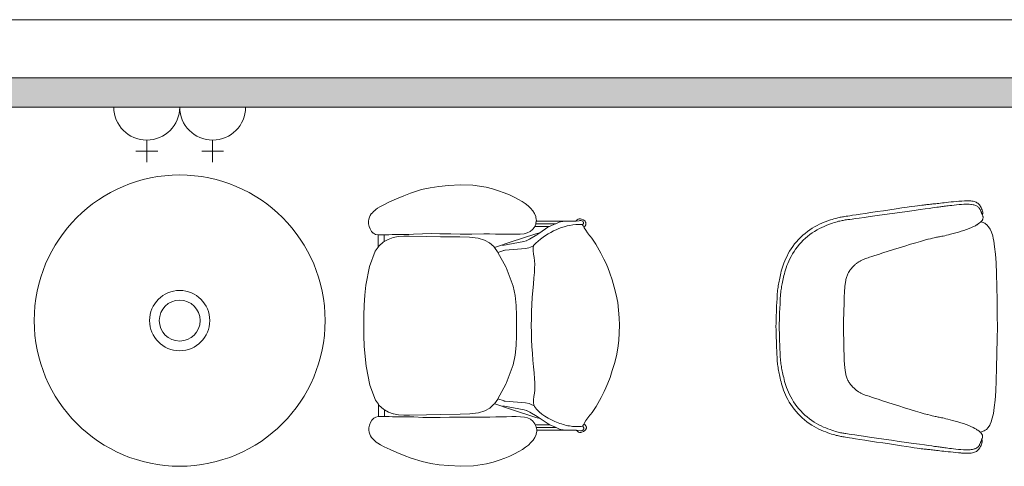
# Model space of a CAD drawing. Header units: millimetres. Extents: x -1131 to 37929, y -9154 to 9180.
# Tile 26 of 85: x 7875 to 10454, y 7979 to 9148. Entities that reach past the tile are written whole.
import ezdxf

# ---------------------------------------------------------------- set-up
doc = ezdxf.new("R2010")
doc.units = ezdxf.units.MM
doc.layers.add('GREYSCALE', color=9, linetype='Continuous', lineweight=0, true_color=0x808080)

# ---------------------------------------------------------------- blocks, each defined once
blk = doc.blocks.new('FLOOR PLAN')
at = {"layer": 'GREYSCALE', "ltscale": 0.25}
h = blk.add_hatch(color=256, dxfattribs=at)
h.dxf.hatch_style = 1
h.paths.add_polyline_path([(6935.6, 18149.4), (21163.6, 18149.4), (21163.6, 18073.2), (6935.6, 18073.2)])
at = {"layer": 'GREYSCALE', "ltscale": 0.2}
blk.add_line((21163.6, 18301.8), (1808.8, 18301.8), dxfattribs=at)
at = {"layer": 'GREYSCALE', "ltscale": 0.25}
for p, q in [((21163.6, 18149.4), (1806, 18149.4)), ((6935.6, 18149.4), (21163.6, 18149.4)), ((8543.7, 18149.4), (21163.6, 18149.4)), ((21163.6, 18073.2), (6935.6, 18073.2))]:
    blk.add_line(p, q, dxfattribs=at)
at = {"layer": 'GREYSCALE'}
for p, q in [((8502.3, 18073.2), (8675.1, 18073.2)), ((8675.1, 18073.2), (8847.9, 18073.2)), ((8588.7, 17986.8), (8588.7, 17929.2)), ((8761.5, 17986.8), (8761.5, 17929.2)), ((8559.9, 17958), (8617.5, 17958)), ((8732.7, 17958), (8790.3, 17958)), ((9308.7, 17857.1), (9280.1, 17847.9)), ((9331.6, 17862.1), (9308.7, 17857.1)), ((9354, 17865.4), (9331.6, 17862.1)), ((9379.2, 17867.9), (9354, 17865.4)), ((9409.6, 17869.6), (9379.2, 17867.9)), ((9443.4, 17868.7), (9409.6, 17869.6)), ((9477.9, 17863.2), (9443.4, 17868.7)), ((9494.7, 17859.1), (9477.9, 17863.2)), ((9510.6, 17854.3), (9494.7, 17859.1)), ((9525.4, 17848.9), (9510.6, 17854.3)), ((9225, 17824.7), (9210, 17817.6)), ((9243, 17832.7), (9225, 17824.7)), ((9262, 17840.7), (9243, 17832.7)), ((9280.1, 17847.9), (9262, 17840.7)), ((9539, 17843.2), (9525.4, 17848.9)), ((9551.3, 17837.3), (9539, 17843.2)), ((9562.3, 17831.5), (9551.3, 17837.3)), ((9571.9, 17826), (9562.3, 17831.5)), ((9580.3, 17820.4), (9571.9, 17826)), ((9183.1, 17799.9), (9179.9, 17796.7)), ((9186.1, 17802.7), (9183.1, 17799.9)), ((9189.1, 17805.4), (9186.1, 17802.7)), ((9193.3, 17808.5), (9189.1, 17805.4)), ((9199.8, 17812.4), (9193.3, 17808.5)), ((9210, 17817.6), (9199.8, 17812.4)), ((9587.6, 17814.5), (9580.3, 17820.4)), ((9594.2, 17808.2), (9587.6, 17814.5)), ((9594.2, 17808.2), (9600, 17801.8)), ((9604.8, 17794.7), (9600, 17801.8)), ((9170.3, 17779.9), (9169.4, 17774.2)), ((9169.4, 17774.2), (9169.6, 17767.9)), ((9172.1, 17785), (9170.3, 17779.9)), ((9174.4, 17789.5), (9172.1, 17785)), ((9174.4, 17789.5), (9177, 17793.3)), ((9177, 17793.3), (9179.9, 17796.7)), ((9604.8, 17794.7), (9608.1, 17787)), ((9608.1, 17787), (9608.4, 17785.2)), ((9609.4, 17779.1), (9608.4, 17785.2)), ((9608.5, 17768.4), (9609.3, 17774.2)), ((9609.3, 17774.2), (9609.7, 17776.8)), ((9685.3, 17774.4), (9609.3, 17774.2)), ((9609.4, 17778.9), (9609.4, 17779.1)), ((9609.4, 17778.9), (9609.7, 17776.8)), ((9672.5, 17772.7), (9669.4, 17771.8)), ((9685.3, 17774.4), (9672.5, 17772.7)), ((9687.3, 17774.6), (9685.3, 17774.4)), ((9690.3, 17774.6), (9687.3, 17774.6)), ((9690.3, 17774.6), (9701.9, 17774.6)), ((9704.8, 17774.6), (9701.9, 17774.6)), ((9712.6, 17774.4), (9704.8, 17774.6)), ((9712.6, 17774.4), (9713, 17774.5)), ((9721.3, 17775.6), (9713, 17774.5)), ((9713, 17774.5), (9713.7, 17775.4)), ((9716.3, 17777.6), (9713.7, 17775.4)), ((9718.7, 17779.6), (9716.3, 17777.6)), ((9721.7, 17780.7), (9718.7, 17779.6)), ((9721.3, 17775.6), (9723.7, 17776.4)), ((9724.8, 17780.7), (9721.7, 17780.7)), ((9723.7, 17776.4), (9726.4, 17776.4)), ((9727.7, 17779.6), (9724.8, 17780.7)), ((9726.4, 17776.4), (9728.9, 17775.6)), ((9727.7, 17779.6), (9732.5, 17778)), ((9728.9, 17775.6), (9730.9, 17774.2)), ((9730.9, 17774.2), (9732.2, 17772.3)), ((9732.5, 17778), (9736.4, 17775.4)), ((9169.6, 17767.9), (9171.1, 17760.9)), ((9171.1, 17760.9), (9173.9, 17754.1)), ((9173.9, 17754.1), (9177.7, 17747.9)), ((9177.7, 17747.9), (9182.4, 17743.1)), ((9585.8, 17743.7), (9593.2, 17747.1)), ((9593.2, 17747.1), (9599.6, 17752.4)), ((9599.6, 17752.4), (9604.6, 17759.1)), ((9604.6, 17759.1), (9605.2, 17760.5)), ((9605.2, 17760.5), (9607.9, 17766.8)), ((9644.2, 17760.5), (9605.2, 17760.5)), ((9607.9, 17766.8), (9608, 17767.1)), ((9608, 17767.1), (9608.2, 17767.6)), ((9608, 17767.1), (9659, 17767.2)), ((9608.2, 17767.6), (9608.5, 17768.4)), ((9660.2, 17767.7), (9608.2, 17767.6)), ((9639.4, 17758.4), (9618.9, 17744.3)), ((9644.2, 17760.5), (9639.4, 17758.4)), ((9659, 17767.2), (9644.2, 17760.5)), ((9660.2, 17767.7), (9659, 17767.2)), ((9669.4, 17771.8), (9660.2, 17767.7)), ((9730.3, 17765.2), (9730.2, 17765.5)), ((9730.3, 17765.2), (9730.9, 17765.6)), ((9731.9, 17762.4), (9730.3, 17765.2)), ((9731.1, 17765.9), (9730.9, 17765.6)), ((9732.2, 17767.6), (9731.1, 17765.9)), ((9733.7, 17759.1), (9731.9, 17762.4)), ((9736.5, 17760.9), (9733.7, 17759.1)), ((9734.9, 17757), (9733.7, 17759.1)), ((9738.7, 17750.9), (9734.9, 17757)), ((9743.5, 17744.3), (9738.7, 17750.9)), ((9182.4, 17743.1), (9182.7, 17742.8)), ((9182.7, 17742.8), (9188.4, 17740)), ((9188.4, 17740), (9194.6, 17738.7)), ((9194.6, 17738.7), (9195, 17738.7)), ((9195, 17738.7), (9195, 17739)), ((9195, 17738.7), (9201.4, 17738.4)), ((9195, 17738.7), (9195.1, 17706.5)), ((9201.4, 17738.4), (9210.5, 17738.7)), ((9210.5, 17720.9), (9208.6, 17719.8)), ((9210.5, 17738.7), (9210.5, 17739)), ((9215.6, 17738.8), (9210.5, 17738.7)), ((9210.5, 17720.9), (9210.5, 17738.7)), ((9221, 17726.9), (9210.5, 17720.9)), ((9223.3, 17739.1), (9215.6, 17738.8)), ((9221, 17726.9), (9234, 17731.5)), ((9231.6, 17739.2), (9223.3, 17739)), ((9223.3, 17739), (9223.3, 17739.1)), ((9241, 17739.3), (9231.6, 17739.2)), ((9234, 17731.5), (9234.2, 17731.5)), ((9234.2, 17731.5), (9247.8, 17734.2)), ((9251.7, 17739.5), (9241, 17739.3)), ((9247.8, 17734.2), (9261.9, 17735.3)), ((9263.3, 17739.6), (9251.7, 17739.5)), ((9261.9, 17735.3), (9262, 17735.3)), ((9262, 17735.3), (9276.3, 17735.5)), ((9275.4, 17739.9), (9263.3, 17739.6)), ((9287.6, 17740.2), (9275.4, 17739.9)), ((9320.7, 17734.5), (9276.3, 17735.5)), ((9310.8, 17741.3), (9287.6, 17740.2)), ((9310.8, 17741.3), (9333.5, 17742)), ((9358.6, 17733.9), (9320.7, 17734.5)), ((9333.5, 17742), (9356.5, 17741.8)), ((9356.5, 17741.8), (9381.5, 17741.2)), ((9409.1, 17733.5), (9358.6, 17733.9)), ((9381.5, 17741.3), (9385.4, 17741.2)), ((9381.5, 17741.2), (9385.4, 17741.2)), ((9385.4, 17741.2), (9409.9, 17740.9)), ((9409.1, 17733.5), (9434.6, 17732.3)), ((9409.9, 17740.9), (9440.4, 17740.9)), ((9434.6, 17732.3), (9457, 17729.7)), ((9440.4, 17740.9), (9471.6, 17741)), ((9457, 17729.7), (9474, 17725.1)), ((9471.6, 17741), (9487, 17741)), ((9474, 17725.1), (9487.1, 17717.9)), ((9487, 17741), (9502.1, 17740.8)), ((9502.1, 17740.8), (9516.8, 17740.6)), ((9516.8, 17740.6), (9530.8, 17740.3)), ((9521.2, 17710.7), (9576.9, 17721.1)), ((9530.8, 17740.3), (9544, 17740.2)), ((9540.7, 17719.3), (9607.7, 17741.1)), ((9544, 17740.2), (9556.2, 17740.2)), ((9556.2, 17740.2), (9567.1, 17740.6)), ((9567.1, 17740.6), (9577.2, 17741.7)), ((9576.9, 17721.1), (9582.8, 17722.8)), ((9577.2, 17741.7), (9585.8, 17743.7)), ((9582.4, 17722.6), (9582.8, 17722.8)), ((9582.8, 17722.8), (9591.4, 17727.1)), ((9610.9, 17738.8), (9591.4, 17727.1)), ((9607.7, 17741.1), (9618.9, 17744.3)), ((9618.9, 17744.3), (9610.9, 17738.8)), ((9748.9, 17737.3), (9743.5, 17744.3)), ((9750.5, 17735.2), (9748.8, 17737.4)), ((9750.5, 17735.2), (9748.9, 17737.3)), ((9754.6, 17729.7), (9750.5, 17735.2)), ((9760.3, 17721.9), (9754.6, 17729.7)), ((9765.3, 17714.1), (9760.3, 17721.9)), ((9187.4, 17695.8), (9172.4, 17656.2)), ((9195.1, 17706.5), (9187.4, 17695.8)), ((9197.3, 17709.6), (9195.1, 17706.5)), ((9208.6, 17719.8), (9197.3, 17709.6)), ((9487.1, 17717.9), (9497.8, 17707.8)), ((9497.8, 17707.8), (9499.6, 17705.4)), ((9499.6, 17705.4), (9502.3, 17706.4)), ((9499.6, 17705.4), (9507.8, 17694)), ((9540.7, 17719.3), (9502.3, 17706.4)), ((9508.9, 17692.1), (9524.5, 17697.4)), ((9523.6, 17698), (9523.8, 17698)), ((9523.8, 17698), (9527.3, 17698.4)), ((9527.4, 17698.4), (9524.5, 17697.4)), ((9524.5, 17697.4), (9527.3, 17698.4)), ((9527.3, 17698.4), (9527.4, 17698.4)), ((9527.4, 17698.4), (9580.7, 17703)), ((9580.7, 17703), (9590.1, 17705)), ((9593.8, 17706.2), (9590.1, 17705)), ((9593.8, 17706.2), (9602.4, 17710.2)), ((9601, 17696.6), (9601.1, 17705.5)), ((9602.3, 17687.8), (9601, 17696.6)), ((9601.1, 17705.5), (9602.4, 17710.2)), ((9602.4, 17710.2), (9602.8, 17711.5)), ((9769.9, 17706.4), (9765.3, 17714.1)), ((9774.1, 17698.8), (9769.9, 17706.4)), ((9778.2, 17691.2), (9774.1, 17698.8)), ((9507.8, 17694), (9508.9, 17692.1)), ((9508.9, 17692.1), (9529.4, 17655.2)), ((9603.9, 17679.1), (9602.3, 17687.8)), ((9604.9, 17670.7), (9603.9, 17679.1)), ((9605.2, 17661.8), (9604.9, 17670.7)), ((9782.3, 17683.7), (9778.2, 17691.2)), ((9786.6, 17675.5), (9782.3, 17683.7)), ((9791.2, 17665.7), (9786.6, 17675.5)), ((9172.4, 17656.2), (9163.1, 17607)), ((9529.4, 17655.2), (9530, 17653.6)), ((9530, 17653.6), (9548.7, 17604.6)), ((9604.2, 17640.4), (9605, 17651.9)), ((9605, 17651.9), (9605.2, 17661.8)), ((9796.3, 17653.6), (9791.2, 17665.7)), ((9802, 17638.3), (9796.3, 17653.6)), ((9601.7, 17610), (9603.1, 17626)), ((9603.1, 17626.3), (9604.2, 17640.4)), ((9603.1, 17626), (9603.1, 17626.3)), ((9808, 17620.7), (9802, 17638.3)), ((9813.7, 17601.6), (9808, 17620.7)), ((9163.1, 17607), (9160.3, 17581)), ((9553.6, 17579.7), (9548.7, 17604.6)), ((9598.8, 17574.7), (9600.2, 17592.7)), ((9600.2, 17592.7), (9601.7, 17610)), ((9818.7, 17581.7), (9813.7, 17601.6)), ((9160.3, 17581), (9158.5, 17554.6)), ((9556.2, 17554), (9553.6, 17579.7)), ((9597.8, 17556.5), (9598.8, 17574.7)), ((9822.5, 17561.8), (9818.7, 17581.7)), ((9158.5, 17554.6), (9157.5, 17527.8)), ((9557.1, 17527.9), (9556.2, 17554)), ((9597, 17538.3), (9597.8, 17556.5)), ((9825.1, 17541.8), (9822.5, 17561.8)), ((9826.7, 17521.9), (9825.1, 17541.8)), ((9157.5, 17527.8), (9157.3, 17500.9)), ((9557.2, 17501.6), (9557.1, 17527.9)), ((9596.2, 17501.6), (9596.4, 17519.7)), ((9596.4, 17519.7), (9597, 17538.3)), ((9827.2, 17502), (9826.7, 17521.9)), ((9157.3, 17500.9), (9157.6, 17474)), ((9557.2, 17475.2), (9557.2, 17501.6)), ((9596.4, 17483.5), (9596.2, 17501.6)), ((9826.8, 17482.1), (9827.2, 17502)), ((9157.6, 17474), (9158.7, 17447.2)), ((9556.4, 17449.1), (9557.2, 17475.2)), ((9596.4, 17483.5), (9597.1, 17465)), ((9598, 17446.7), (9597.1, 17465)), ((9825.3, 17462.2), (9826.8, 17482.1)), ((9158.7, 17447.2), (9160.6, 17420.7)), ((9553.9, 17423.4), (9556.4, 17449.1)), ((9599.1, 17428.6), (9598, 17446.7)), ((9819, 17422.4), (9822.7, 17442.3)), ((9822.7, 17442.3), (9825.3, 17462.2)), ((9160.6, 17420.7), (9163.5, 17394.8)), ((9549.1, 17398.5), (9553.9, 17423.4)), ((9600.5, 17410.6), (9599.1, 17428.6)), ((9814, 17402.4), (9819, 17422.4)), ((9163.5, 17394.8), (9173, 17345.6)), ((9530.5, 17349.5), (9549.1, 17398.5)), ((9602.1, 17393.3), (9600.5, 17410.6)), ((9603.5, 17377.3), (9602.1, 17393.3)), ((9808.4, 17383.3), (9814, 17402.4)), ((9603.5, 17376.9), (9603.5, 17377.3)), ((9604.7, 17362.9), (9603.5, 17376.9)), ((9604.7, 17362.9), (9605.5, 17351.4)), ((9796.8, 17350.4), (9802.5, 17365.6)), ((9802.5, 17365.6), (9808.4, 17383.3)), ((9173, 17345.6), (9188.1, 17306.1)), ((9529.9, 17347.8), (9508.9, 17309.8)), ((9530.5, 17349.5), (9529.9, 17347.8)), ((9605.8, 17341.5), (9605.5, 17351.4)), ((9605.5, 17332.6), (9605.8, 17341.5)), ((9787.2, 17328.5), (9791.7, 17338.3)), ((9791.7, 17338.3), (9796.8, 17350.4)), ((9508.5, 17308.9), (9499.5, 17296.5)), ((9508.9, 17309.8), (9508.5, 17308.9)), ((9525.1, 17304.3), (9508.9, 17309.8)), ((9601.7, 17306.6), (9602.9, 17315.5)), ((9602.9, 17315.5), (9604.6, 17324.2)), ((9604.6, 17324.2), (9605.5, 17332.6)), ((9774.8, 17305.1), (9778.9, 17312.7)), ((9778.9, 17312.7), (9782.9, 17320.2)), ((9782.9, 17320.2), (9787.2, 17328.5)), ((9188.1, 17306.1), (9195.8, 17295.4)), ((9195.8, 17295.4), (9198, 17292.3)), ((9195.9, 17263.2), (9195.8, 17295.4)), ((9198, 17292.3), (9209.4, 17282.1)), ((9209.4, 17282.1), (9211.3, 17281)), ((9487.8, 17285), (9474.8, 17277.8)), ((9498.5, 17295.2), (9487.8, 17285)), ((9499.5, 17296.5), (9498.5, 17295.2)), ((9499.5, 17296.5), (9503, 17295.2)), ((9541.4, 17282.5), (9503, 17295.2)), ((9577.6, 17280.7), (9521.9, 17290.9)), ((9524.3, 17303.6), (9524.5, 17303.6)), ((9527.9, 17303.3), (9524.5, 17303.6)), ((9525.1, 17304.3), (9528.1, 17303.3)), ((9527.9, 17303.3), (9525.1, 17304.3)), ((9528.1, 17303.3), (9527.9, 17303.3)), ((9581.4, 17298.8), (9528.1, 17303.3)), ((9608.5, 17260.9), (9541.4, 17282.5)), ((9590.8, 17296.9), (9581.4, 17298.8)), ((9590.8, 17296.9), (9594.5, 17295.8)), ((9603.6, 17291.5), (9594.5, 17295.8)), ((9601.8, 17297.8), (9601.7, 17306.6)), ((9603.6, 17291.5), (9601.8, 17297.8)), ((9603.6, 17291.5), (9603.6, 17291.5)), ((9604.2, 17289.5), (9603.6, 17291.5)), ((9755.4, 17274.1), (9761, 17282)), ((9761, 17282), (9766, 17289.7)), ((9766, 17289.7), (9770.6, 17297.5)), ((9770.6, 17297.5), (9774.8, 17305.1)), ((9183.3, 17258.8), (9178.5, 17253.9)), ((9183.6, 17259), (9183.3, 17258.8)), ((9189.2, 17261.9), (9183.6, 17259)), ((9195.4, 17263.2), (9189.2, 17261.9)), ((9195.9, 17263.2), (9195.4, 17263.2)), ((9202.2, 17263.5), (9195.9, 17263.2)), ((9202.2, 17263.5), (9211.3, 17263.3)), ((9211.3, 17263.3), (9211.3, 17281)), ((9211.3, 17281), (9221.8, 17275)), ((9211.3, 17263.3), (9216.4, 17263.1)), ((9216.4, 17263.1), (9224.1, 17262.9)), ((9221.8, 17275), (9234.8, 17270.5)), ((9224.1, 17263), (9232.5, 17262.8)), ((9224.1, 17262.9), (9224.1, 17263)), ((9232.5, 17262.8), (9241.8, 17262.7)), ((9235, 17270.5), (9234.8, 17270.5)), ((9235, 17270.5), (9248.6, 17267.9)), ((9241.8, 17262.7), (9252.5, 17262.6)), ((9262.7, 17266.8), (9248.6, 17267.9)), ((9252.5, 17262.6), (9264.2, 17262.5)), ((9262.8, 17266.8), (9262.7, 17266.8)), ((9277.1, 17266.7), (9262.8, 17266.8)), ((9264.2, 17262.5), (9276.2, 17262.3)), ((9276.2, 17262.3), (9288.4, 17262)), ((9277.1, 17266.7), (9321.5, 17267.8)), ((9288.4, 17262), (9311.7, 17260.9)), ((9311.7, 17260.9), (9334.3, 17260.3)), ((9321.5, 17267.8), (9359.4, 17268.6)), ((9357.3, 17260.7), (9334.3, 17260.3)), ((9382.3, 17261.3), (9357.3, 17260.7)), ((9409.9, 17269.2), (9359.4, 17268.6)), ((9386.3, 17261.3), (9382.3, 17261.3)), ((9386.3, 17261.3), (9382.3, 17261.2)), ((9410.7, 17261.7), (9386.3, 17261.3)), ((9435.4, 17270.4), (9409.9, 17269.2)), ((9441.3, 17261.8), (9410.7, 17261.7)), ((9457.8, 17273.1), (9435.4, 17270.4)), ((9472.4, 17261.9), (9441.3, 17261.8)), ((9474.8, 17277.8), (9457.8, 17273.1)), ((9487.8, 17261.9), (9472.4, 17261.9)), ((9502.9, 17262.1), (9487.8, 17261.9)), ((9517.6, 17262.4), (9502.9, 17262.1)), ((9531.6, 17262.7), (9517.6, 17262.4)), ((9544.8, 17262.9), (9531.6, 17262.7)), ((9557, 17262.9), (9544.8, 17262.9)), ((9568, 17262.6), (9557, 17262.9)), ((9568, 17262.6), (9578, 17261.5)), ((9583.5, 17279.1), (9577.6, 17280.7)), ((9586.6, 17259.5), (9578, 17261.5)), ((9583.5, 17279.1), (9583.2, 17279.3)), ((9592.1, 17274.8), (9583.5, 17279.1)), ((9594.1, 17256.1), (9586.6, 17259.5)), ((9592.1, 17274.8), (9611.7, 17263.1)), ((9600.5, 17250.9), (9594.1, 17256.1)), ((9619.7, 17257.7), (9608.5, 17260.9)), ((9611.7, 17263.1), (9619.7, 17257.7)), ((9619.7, 17257.7), (9640.3, 17243.7)), ((9739.5, 17252.9), (9744.3, 17259.4)), ((9744.3, 17259.4), (9749.7, 17266.5)), ((9749.6, 17266.4), (9751.3, 17268.6)), ((9749.7, 17266.5), (9751.3, 17268.6)), ((9751.3, 17268.6), (9755.4, 17274.1)), ((9170.6, 17233.9), (9170.4, 17227.6)), ((9172, 17240.9), (9170.6, 17233.9)), ((9174.7, 17247.8), (9172, 17240.9)), ((9178.5, 17253.9), (9174.7, 17247.8)), ((9605.5, 17244.2), (9600.5, 17250.9)), ((9606.7, 17241.5), (9605.5, 17244.2)), ((9608.8, 17236.6), (9606.7, 17241.5)), ((9645.1, 17241.5), (9606.7, 17241.5)), ((9609.4, 17234.9), (9608.8, 17236.6)), ((9659.9, 17235), (9609.4, 17234.9)), ((9609.4, 17234.9), (9609.4, 17234.9)), ((9609.5, 17234.3), (9609.4, 17234.9)), ((9609.5, 17234.3), (9661.2, 17234.4)), ((9610.5, 17227.7), (9609.5, 17234.3)), ((9640.3, 17243.7), (9645.1, 17241.5)), ((9645.1, 17241.5), (9659.9, 17235)), ((9659.9, 17235), (9661.2, 17234.4)), ((9661.2, 17234.4), (9670.4, 17230.3)), ((9670.4, 17230.3), (9673.4, 17229.5)), ((9700.7, 17237.9), (9700.8, 17237.9)), ((9730.7, 17237.6), (9732.8, 17241.3)), ((9731.8, 17236.8), (9730.7, 17237.6)), ((9730.7, 17237.6), (9730.7, 17237.6)), ((9731.8, 17236.8), (9732, 17236.5)), ((9733.4, 17230.5), (9731.9, 17228.2)), ((9732, 17236.5), (9733.8, 17234)), ((9732.8, 17241.3), (9734.1, 17243.6)), ((9733.4, 17230.5), (9733.8, 17231)), ((9734, 17233.5), (9733.8, 17234)), ((9734, 17231.5), (9733.8, 17231)), ((9734.2, 17233), (9734, 17233.5)), ((9734, 17231.5), (9734.2, 17232)), ((9734.1, 17243.6), (9735.8, 17246.7)), ((9734.2, 17232.5), (9734.2, 17233)), ((9734.2, 17232), (9734.2, 17232.5)), ((9735.8, 17246.7), (9739.5, 17252.9)), ((9170.4, 17227.6), (9171.3, 17221.9)), ((9171.3, 17221.9), (9173.1, 17216.8)), ((9175.4, 17212.3), (9173.1, 17216.8)), ((9178, 17208.5), (9175.4, 17212.3)), ((9180.9, 17205.1), (9178, 17208.5)), ((9184.1, 17201.9), (9180.9, 17205.1)), ((9601, 17201.5), (9605.8, 17208.6)), ((9609.1, 17216.3), (9605.8, 17208.6)), ((9609.4, 17218.1), (9609.1, 17216.3)), ((9609.4, 17218.1), (9610.3, 17224.2)), ((9610.7, 17226.5), (9610.3, 17224.5)), ((9610.3, 17224.5), (9610.3, 17224.2)), ((9610.5, 17227.7), (9686.3, 17227.9)), ((9610.7, 17226.5), (9610.5, 17227.7)), ((9673.4, 17229.5), (9686.3, 17227.9)), ((9686.3, 17227.9), (9688.3, 17227.6)), ((9688.3, 17227.6), (9691.3, 17227.6)), ((9691.3, 17227.6), (9702.9, 17227.7)), ((9702.9, 17227.7), (9705.7, 17227.7)), ((9705.7, 17227.7), (9713.5, 17227.9)), ((9713.5, 17227.9), (9714, 17227.8)), ((9714.7, 17226.9), (9714, 17227.8)), ((9724.7, 17225.9), (9714, 17227.8)), ((9714.7, 17226.9), (9717.3, 17224.7)), ((9717.3, 17224.7), (9719.7, 17222.7)), ((9719.7, 17222.7), (9722.6, 17221.7)), ((9722.6, 17221.7), (9725.8, 17221.7)), ((9727.3, 17225.9), (9724.7, 17225.9)), ((9725.8, 17221.7), (9728.7, 17222.7)), ((9729.8, 17226.7), (9727.3, 17225.9)), ((9733.4, 17224.4), (9728.7, 17222.7)), ((9731.9, 17228.2), (9729.8, 17226.7)), ((9184.1, 17201.9), (9187.2, 17199.1)), ((9187.2, 17199.1), (9190.2, 17196.4)), ((9190.2, 17196.4), (9194.3, 17193.4)), ((9194.3, 17193.4), (9200.9, 17189.5)), ((9200.9, 17189.5), (9211.1, 17184.3)), ((9211.1, 17184.3), (9226.1, 17177.3)), ((9573, 17177.2), (9581.4, 17182.8)), ((9581.4, 17182.8), (9588.7, 17188.7)), ((9588.7, 17188.7), (9595.3, 17195.1)), ((9595.3, 17195.1), (9601, 17201.5)), ((9226.1, 17177.3), (9244.1, 17169.3)), ((9244.1, 17169.3), (9263.1, 17161.4)), ((9263.1, 17161.4), (9281.3, 17154.3)), ((9281.3, 17154.3), (9309.9, 17145.2)), ((9511.9, 17148.7), (9526.6, 17154.1)), ((9526.6, 17154.1), (9540.2, 17159.9)), ((9540.2, 17159.9), (9552.5, 17165.8)), ((9552.5, 17165.8), (9563.4, 17171.6)), ((9563.4, 17171.6), (9573, 17177.2)), ((9309.9, 17145.2), (9332.9, 17140.3)), ((9332.9, 17140.3), (9355.3, 17137)), ((9355.3, 17137), (9380.5, 17134.7)), ((9380.5, 17134.7), (9410.9, 17133)), ((9410.9, 17133), (9444.6, 17134.1)), ((9444.6, 17134.1), (9479.2, 17139.6)), ((9479.2, 17139.6), (9495.9, 17143.8)), ((9495.9, 17143.8), (9511.9, 17148.7))]:
    blk.add_line(p, q, dxfattribs=at)
for points in [[(10776.5, 17203.6), (10776.9, 17202.6), (10777.3, 17201), (10777.5, 17198.9), (10777.3, 17196.4), (10776.7, 17193.6), (10775.7, 17190.5), (10774.5, 17187.4), (10772.9, 17184.4), (10771.2, 17181.5), (10770.4, 17180.1), (10768.4, 17177.4), (10766.4, 17175.1), (10764.3, 17173.3), (10762.3, 17172.1), (10760, 17170.7), (10757.6, 17169.8), (10754.6, 17168.8), (10752.2, 17168.3), (10748.3, 17167.6), (10745.9, 17167.4), (10741.3, 17167.1), (10735.8, 17167.1), (10729.6, 17167.3), (10723, 17167.7), (10721.8, 17167.8), (10715, 17168.3), (10708, 17169), (10701, 17169.7), (10694.3, 17170.4), (10688, 17171.1), (10682.1, 17171.7), (10676.6, 17172.4), (10671.4, 17172.9), (10666.7, 17173.5), (10662.2, 17174), (10658, 17174.5), (10654.1, 17174.9), (10650.4, 17175.3), (10646.9, 17175.7), (10643.6, 17176.1), (10640.4, 17176.5), (10637.3, 17176.8), (10634.3, 17177.1), (10631.3, 17177.5), (10628.2, 17177.8), (10625.2, 17178.2), (10621.7, 17178.6), (10617.7, 17179.1), (10612.8, 17179.8), (10606.8, 17180.7), (10599.3, 17181.7), (10590.1, 17183.1), (10579, 17184.7), (10565.6, 17186.7), (10550.5, 17189), (10534.2, 17191.4), (10517.5, 17194), (10500.8, 17196.5), (10484.6, 17199), (10469.7, 17201.3), (10456.5, 17203.3), (10445.6, 17205), (10436.7, 17206.3), (10429.6, 17207.4), (10423.9, 17208.3), (10419.4, 17209.1), (10415.7, 17209.7), (10412.7, 17210.2), (10409.9, 17210.7), (10407.1, 17211.3), (10404.2, 17211.8), (10401.3, 17212.4), (10398.2, 17213.2), (10394.8, 17214), (10391.2, 17215), (10387.3, 17216.1), (10383, 17217.4), (10378.2, 17219), (10373.1, 17220.7), (10367.7, 17222.8), (10361.9, 17225), (10355.9, 17227.6), (10349.8, 17230.4), (10343.5, 17233.6), (10337.2, 17237.1), (10330.9, 17240.9), (10324.5, 17245.1), (10318.3, 17249.6), (10312.2, 17254.4), (10306.2, 17259.4), (10300.4, 17264.8), (10294.9, 17270.4), (10289.7, 17276.2), (10284.8, 17282.2), (10280.2, 17288.4), (10276, 17294.8), (10272.1, 17301.2), (10268.5, 17307.6), (10265.2, 17313.9), (10262.3, 17320.2), (10259.6, 17326.3), (10257.3, 17332.2), (10255.3, 17337.9), (10253.5, 17343.4), (10251.9, 17348.6), (10250.5, 17353.7), (10249.3, 17358.6), (10248.2, 17363.2), (10247.2, 17367.7), (10246.3, 17372), (10245.4, 17376.1), (10244.6, 17380.1), (10243.9, 17384.1), (10243.2, 17387.9), (10242.6, 17391.7), (10242.1, 17395.5), (10241.6, 17399.4), (10241.1, 17403.3), (10240.7, 17407.6), (10240.3, 17412.6), (10240, 17418.5), (10239.6, 17425.7), (10239.2, 17434.4), (10238.8, 17444.9), (10238.3, 17457.6), (10237.8, 17472.7), (10237.3, 17489.9), (10237, 17498.6), (10237.3, 17507.3), (10237.9, 17524.5), (10238.5, 17539.6), (10239, 17552.3), (10239.5, 17562.9), (10239.9, 17571.6), (10240.3, 17578.7), (10240.7, 17584.6), (10241.2, 17589.6), (10241.6, 17593.9), (10242.1, 17597.8), (10242.6, 17601.7), (10243.1, 17605.5), (10243.8, 17609.3), (10244.5, 17613.2), (10245.2, 17617.1), (10246, 17621.1), (10246.9, 17625.2), (10247.8, 17629.5), (10248.8, 17633.9), (10250, 17638.6), (10251.2, 17643.5), (10252.6, 17648.5), (10254.2, 17653.8), (10256, 17659.3), (10258.1, 17665), (10260.5, 17670.8), (10263.1, 17676.9), (10266.1, 17683.2), (10269.4, 17689.5), (10273, 17695.9), (10277, 17702.3), (10281.2, 17708.6), (10285.8, 17714.8), (10290.7, 17720.8), (10296, 17726.6), (10301.5, 17732.2), (10307.3, 17737.5), (10313.3, 17742.5), (10319.5, 17747.3), (10325.7, 17751.7), (10332.1, 17755.9), (10338.4, 17759.7), (10344.8, 17763.1), (10351.1, 17766.3), (10357.2, 17769.1), (10363.2, 17771.6), (10369, 17773.9), (10374.4, 17775.9), (10379.6, 17777.6), (10384.3, 17779.1), (10388.7, 17780.4), (10392.6, 17781.5), (10396.2, 17782.5), (10399.5, 17783.3), (10402.6, 17784), (10405.6, 17784.6), (10408.4, 17785.2), (10411.2, 17785.7), (10414, 17786.2), (10417.1, 17786.7), (10420.8, 17787.3), (10425.3, 17788), (10431, 17788.9), (10438.1, 17790), (10447, 17791.3), (10457.9, 17792.9), (10471.1, 17794.9), (10486.1, 17797.1), (10502.2, 17799.5), (10518.9, 17801.9), (10535.7, 17804.4), (10551.9, 17806.8), (10567, 17809), (10580.5, 17810.9), (10591.6, 17812.5), (10600.8, 17813.8), (10608.3, 17814.8), (10614.3, 17815.6), (10619.2, 17816.3), (10623.3, 17816.8), (10626.7, 17817.2), (10629.8, 17817.5), (10632.8, 17817.9), (10635.8, 17818.2), (10638.8, 17818.5), (10641.9, 17818.9), (10645.1, 17819.2), (10648.4, 17819.6), (10651.9, 17819.9), (10655.6, 17820.3), (10659.5, 17820.8), (10663.7, 17821.2), (10668.2, 17821.7), (10673, 17822.2), (10678.1, 17822.8), (10683.6, 17823.4), (10689.5, 17824), (10695.8, 17824.7), (10702.6, 17825.4), (10709.6, 17826.1), (10716.6, 17826.7), (10723.4, 17827.2), (10724.5, 17827.3), (10731.2, 17827.6), (10737.4, 17827.8), (10742.8, 17827.7), (10747.5, 17827.4), (10749.9, 17827.2), (10753.7, 17826.5), (10756.2, 17826), (10759.2, 17825), (10761.6, 17824), (10763.8, 17822.6), (10765.8, 17821.4), (10767.9, 17819.6), (10770, 17817.3), (10771.9, 17814.6), (10772.7, 17813.2), (10774.4, 17810.3), (10775.9, 17807.2), (10777.2, 17804.1), (10778.1, 17801.1), (10778.7, 17798.3), (10778.9, 17795.8), (10778.7, 17793.6), (10778.3, 17792.1), (10777.9, 17791)], [(9732.2, 17767.6), (9732.5, 17767.9), (9732.6, 17768.1), (9732.7, 17768.3), (9732.8, 17768.5), (9732.9, 17768.6), (9733, 17768.7), (9733, 17768.8), (9733.1, 17768.9), (9733.1, 17768.9), (9733.1, 17769), (9733.1, 17769.1), (9733.2, 17769.1), (9733.2, 17769.2), (9733.2, 17769.2), (9733.2, 17769.3), (9733.2, 17769.4), (9733.2, 17769.4), (9733.3, 17769.5), (9733.3, 17769.6), (9733.3, 17769.6), (9733.3, 17769.7), (9733.3, 17769.8), (9733.3, 17769.8), (9733.3, 17769.9), (9733.3, 17770), (9733.3, 17770), (9733.3, 17770.1), (9733.3, 17770.2), (9733.3, 17770.2), (9733.3, 17770.3), (9733.2, 17770.3), (9733.2, 17770.4), (9733.2, 17770.5), (9733.2, 17770.5), (9733.2, 17770.6), (9733.2, 17770.7), (9733.1, 17770.7), (9733.1, 17770.8), (9733.1, 17770.9), (9733.1, 17770.9), (9733, 17771), (9733, 17771.1), (9732.9, 17771.2), (9732.8, 17771.3), (9732.7, 17771.5), (9732.6, 17771.7), (9732.4, 17772), (9732.2, 17772.3)], [(9736.4, 17775.4), (9737.3, 17774.2), (9738, 17773.1), (9738.5, 17772.1), (9738.9, 17771.2), (9739.2, 17770.4), (9739.4, 17769.6), (9739.4, 17768.9), (9739.5, 17768.2), (9739.4, 17767.4), (9739.4, 17766.7), (9739.2, 17765.9), (9738.9, 17765.1), (9738.5, 17764.2), (9738, 17763.2), (9737.3, 17762.1), (9736.5, 17760.9)], [(10773.7, 17772.4), (10776.6, 17771.9), (10777, 17771.7), (10783.9, 17769), (10786.1, 17767.4), (10789.7, 17764.9), (10794, 17760), (10794.3, 17759.7), (10798.2, 17753.6), (10799.2, 17751.5), (10801.9, 17745.6), (10805, 17735.8), (10806.3, 17729.6), (10807.7, 17723), (10810, 17707.6), (10812, 17688.4), (10813.6, 17665.1), (10814.8, 17637.1), (10815.8, 17603.9), (10816.5, 17566.7), (10816.9, 17526.9), (10817.1, 17497.2), (10816.8, 17467.6), (10816.2, 17427.8), (10815.3, 17390.6), (10814.2, 17357.4), (10812.8, 17329.4), (10811.1, 17306.1), (10809, 17287), (10806.7, 17271.5), (10805.2, 17264.9), (10803.8, 17258.7), (10800.7, 17249), (10798, 17243.1), (10797, 17240.9), (10793, 17234.9), (10792.7, 17234.6), (10788.4, 17229.7), (10784.9, 17227.2), (10782.6, 17225.7), (10775.7, 17223), (10775.3, 17222.8), (10772.4, 17222.3)], [(9734.1, 17243.6), (9735.2, 17242.9), (9736.2, 17242.1), (9737, 17241.4), (9737.7, 17240.7), (9738.3, 17240.1), (9738.7, 17239.5), (9739.1, 17238.9), (9739.4, 17238.3), (9739.7, 17237.8), (9739.9, 17237.2), (9740.1, 17236.7), (9740.3, 17236.2), (9740.4, 17235.7), (9740.5, 17235.2), (9740.5, 17234.7), (9740.5, 17234.3), (9740.5, 17233.8), (9740.5, 17233.3), (9740.4, 17232.8), (9740.3, 17232.3), (9740.1, 17231.8), (9740, 17231.3), (9739.7, 17230.7), (9739.5, 17230.2), (9739.1, 17229.6), (9738.7, 17229), (9738.2, 17228.4), (9737.6, 17227.7), (9736.9, 17227), (9735.9, 17226.2), (9734.8, 17225.4), (9733.4, 17224.4)]]:
    blk.add_lwpolyline(points, dxfattribs=at)
blk.add_lwpolyline([(10737.3, 17818.8), (10735.6, 17818.8), (10729.7, 17818.6), (10723.3, 17818.3), (10716.8, 17817.8), (10710.2, 17817.2), (10703.9, 17816.5), (10698.1, 17815.9), (10693, 17815.3), (10688.6, 17814.8), (10684.6, 17814.3), (10681.1, 17813.8), (10677.9, 17813.4), (10674.9, 17812.9), (10672.1, 17812.5), (10669.2, 17812.1), (10666.3, 17811.7), (10663, 17811.3), (10658.8, 17810.8), (10653.6, 17810.1), (10646.9, 17809.2), (10638.5, 17808), (10627.9, 17806.6), (10614.8, 17804.8), (10598.9, 17802.6), (10580.8, 17800.1), (10561.4, 17797.4), (10541.3, 17794.6), (10521.2, 17791.8), (10501.9, 17789.1), (10484, 17786.6), (10468.3, 17784.4), (10455.4, 17782.6), (10445.1, 17781.2), (10437, 17780.1), (10430.7, 17779.2), (10425.8, 17778.6), (10421.9, 17778), (10418.8, 17777.6), (10416.1, 17777.1), (10413.4, 17776.7), (10410.6, 17776.2), (10407.7, 17775.6), (10404.6, 17774.9), (10401.4, 17774.1), (10397.8, 17773.2), (10394, 17772.1), (10389.7, 17770.8), (10385.1, 17769.3), (10380, 17767.6), (10374.7, 17765.6), (10369, 17763.4), (10363.2, 17760.9), (10357.1, 17758.1), (10351, 17755), (10344.8, 17751.6), (10338.5, 17747.8), (10332.3, 17743.8), (10326.2, 17739.4), (10320.1, 17734.7), (10314.3, 17729.7), (10308.6, 17724.5), (10303.1, 17719), (10298, 17713.3), (10293.2, 17707.3), (10288.7, 17701.2), (10284.5, 17695), (10280.6, 17688.7), (10277.1, 17682.4), (10273.8, 17676.1), (10270.9, 17670), (10268.3, 17663.9), (10266, 17658.2), (10264, 17652.6), (10262.2, 17647.2), (10260.6, 17642), (10259.2, 17637), (10258, 17632.2), (10256.9, 17627.6), (10255.9, 17623.2), (10255, 17618.9), (10254.1, 17614.9), (10253.3, 17610.9), (10252.6, 17607.1), (10251.9, 17603.3), (10251.3, 17599.5), (10250.8, 17595.8), (10250.3, 17592), (10249.8, 17588.1), (10249.4, 17583.8), (10249, 17579), (10248.6, 17573.1), (10248.2, 17566.1), (10247.8, 17557.5), (10247.3, 17547.1), (10246.8, 17534.6), (10246.2, 17519.7), (10245.6, 17502.8), (10245.5, 17498.6), (10245.6, 17494.4), (10246.1, 17477.5), (10246.6, 17462.6), (10247.1, 17450.1), (10247.5, 17439.7), (10247.9, 17431.1), (10248.2, 17424.1), (10248.6, 17418.2), (10249, 17413.3), (10249.4, 17409.1), (10249.8, 17405.2), (10250.3, 17401.4), (10250.8, 17397.7), (10251.4, 17393.9), (10252.1, 17390.1), (10252.8, 17386.2), (10253.6, 17382.3), (10254.4, 17378.2), (10255.3, 17374), (10256.3, 17369.6), (10257.4, 17365), (10258.6, 17360.2), (10259.9, 17355.2), (10261.5, 17350), (10263.2, 17344.6), (10265.2, 17339), (10267.5, 17333.1), (10270.1, 17327.1), (10273, 17321), (10276.2, 17314.7), (10279.7, 17308.4), (10283.5, 17302.1), (10287.7, 17295.8), (10292.2, 17289.7), (10297, 17283.7), (10302.1, 17278), (10307.5, 17272.4), (10313.2, 17267.2), (10319, 17262.2), (10325, 17257.5), (10331.1, 17253), (10337.3, 17248.9), (10343.6, 17245.1), (10349.8, 17241.7), (10355.9, 17238.6), (10361.9, 17235.8), (10367.8, 17233.2), (10373.4, 17231), (10378.8, 17229), (10383.8, 17227.3), (10388.5, 17225.7), (10392.7, 17224.4), (10396.5, 17223.3), (10400.1, 17222.4), (10403.3, 17221.6), (10406.4, 17220.9), (10409.3, 17220.3), (10412.1, 17219.7), (10414.8, 17219.3), (10417.5, 17218.8), (10420.6, 17218.4), (10424.4, 17217.8), (10429.3, 17217.1), (10435.7, 17216.2), (10443.8, 17215), (10454.1, 17213.6), (10466.9, 17211.8), (10482.6, 17209.5), (10500.5, 17206.9), (10519.8, 17204.1), (10539.9, 17201.2), (10560, 17198.3), (10579.4, 17195.6), (10597.4, 17193), (10613.3, 17190.7), (10626.4, 17188.8), (10637, 17187.3), (10645.5, 17186.1), (10652.1, 17185.2), (10657.4, 17184.5), (10661.5, 17183.9), (10664.8, 17183.5), (10667.7, 17183.1), (10670.6, 17182.6), (10673.4, 17182.2), (10676.4, 17181.8), (10679.6, 17181.3), (10683.1, 17180.9), (10687, 17180.3), (10691.5, 17179.8), (10696.6, 17179.2), (10702.4, 17178.5), (10708.7, 17177.8), (10715.3, 17177.2), (10721.8, 17176.7), (10728.2, 17176.3), (10734.1, 17176.1), (10735.8, 17176.1), (10741.4, 17176.1), (10746.2, 17176.4), (10748.3, 17176.6), (10752.3, 17177.2), (10754.3, 17177.6), (10756.8, 17178.4), (10759.2, 17179.1), (10760.9, 17179.9), (10763.1, 17181.2), (10764.6, 17182.1), (10765.8, 17183.2), (10766.9, 17184.3), (10768.3, 17185.9), (10769.2, 17187.2), (10770, 17188.5), (10770.7, 17189.9), (10771.3, 17191.3), (10771.9, 17192.6), (10772.4, 17193.9), (10772.9, 17195.2), (10773.5, 17196.4), (10774, 17197.6), (10774.5, 17198.8), (10775, 17199.9), (10775.5, 17201.1), (10776, 17202.3), (10776.5, 17203.5), (10776.9, 17204.7), (10777.4, 17205.9), (10777.9, 17207.7), (10778.2, 17208.9), (10778.4, 17210), (10778.4, 17211.1), (10778.2, 17213.1), (10778, 17214.1), (10777.6, 17215.1), (10777.3, 17215.7), (10777, 17216.3), (10776.6, 17217.2), (10774.9, 17219.5), (10772.7, 17221.9), (10772.1, 17222.6), (10769.3, 17225), (10766, 17227.4), (10763.8, 17228.8), (10762.8, 17229.4), (10762.2, 17229.8), (10761.5, 17230.2), (10758.4, 17232), (10753.5, 17234.6), (10748, 17237.2), (10742, 17239.7), (10735.4, 17242.2), (10728.4, 17244.6), (10721.3, 17247), (10714, 17249.2), (10706.9, 17251.2), (10700, 17253.1), (10693.6, 17254.8), (10687.7, 17256.3), (10682.6, 17257.6), (10678.2, 17258.6), (10674.3, 17259.5), (10670.8, 17260.2), (10667.7, 17260.9), (10664.9, 17261.4), (10664.6, 17261.5), (10662.2, 17261.9), (10659.6, 17262.4), (10657, 17262.9), (10654.1, 17263.5), (10650.6, 17264.2), (10646.2, 17265.2), (10640.7, 17266.6), (10634.8, 17268.1), (10633.8, 17268.4), (10625.3, 17270.7), (10614.9, 17273.7), (10602.5, 17277.4), (10588.9, 17281.5), (10573.9, 17286.2), (10559.1, 17290.8), (10543.8, 17295.7), (10530.1, 17300.2), (10516.6, 17304.6), (10504.8, 17308.5), (10495.1, 17311.6), (10487.3, 17314.2), (10481.1, 17316.2), (10477.5, 17317.4), (10474, 17318.6), (10471.2, 17319.5), (10468.9, 17320.3), (10467, 17321.1), (10465.1, 17321.8), (10463.3, 17322.6), (10461.5, 17323.4), (10459.8, 17324.3), (10458.2, 17325.1), (10456.6, 17326), (10455.1, 17326.8), (10453.7, 17327.7), (10452.3, 17328.6), (10451, 17329.5), (10449.7, 17330.4), (10448.4, 17331.4), (10447.1, 17332.5), (10445.7, 17333.6), (10444.3, 17334.9), (10442.8, 17336.3), (10441.2, 17337.9), (10439.5, 17339.5), (10437.8, 17341.3), (10436.1, 17343.2), (10434.2, 17345.3), (10432.6, 17347.3), (10431.1, 17349.3), (10429.6, 17351.4), (10428.2, 17353.4), (10426.9, 17355.7), (10425.7, 17357.9), (10424.7, 17360.1), (10423.7, 17362.3), (10422.8, 17364.7), (10422, 17367.1), (10421.3, 17369.6), (10420.6, 17372.2), (10420, 17374.9), (10419.4, 17377.6), (10418.9, 17380.4), (10418.5, 17383.2), (10418.1, 17386), (10417.7, 17388.6), (10417.4, 17391.3), (10417.2, 17393.9), (10416.9, 17396.5), (10416.7, 17398.8), (10416.6, 17401.4), (10416.4, 17404), (10416.2, 17406.8), (10416.1, 17409.6), (10415.9, 17412.1), (10415.8, 17415.2), (10415.7, 17418.7), (10415.5, 17422.9), (10415.4, 17428.1), (10415.3, 17434.6), (10415.1, 17442.6), (10414.9, 17452.6), (10414.7, 17464.7), (10414.4, 17479.3), (10414.2, 17496), (10414.1, 17498.2), (10414.2, 17500.4), (10414.5, 17517.1), (10414.8, 17531.7), (10415.1, 17543.8), (10415.4, 17553.8), (10415.6, 17561.8), (10415.7, 17568.3), (10415.9, 17573.5), (10416.1, 17577.7), (10416.2, 17581.2), (10416.3, 17584.3), (10416.5, 17586.8), (10416.7, 17589.6), (10416.8, 17592.3), (10417, 17595), (10417.2, 17597.6), (10417.4, 17599.8), (10417.7, 17602.5), (10418, 17605.1), (10418.3, 17607.8), (10418.6, 17610.4), (10419, 17613.2), (10419.5, 17616), (10420, 17618.8), (10420.6, 17621.5), (10421.2, 17624.2), (10421.9, 17626.8), (10422.6, 17629.3), (10423.5, 17631.7), (10424.4, 17634), (10425.3, 17636.3), (10426.4, 17638.5), (10427.6, 17640.6), (10428.9, 17642.9), (10430.3, 17645), (10431.8, 17647), (10433.3, 17649), (10434.9, 17651), (10436.8, 17653.1), (10438.6, 17655), (10440.3, 17656.8), (10442, 17658.4), (10443.6, 17660), (10445.1, 17661.3), (10446.5, 17662.6), (10447.9, 17663.8), (10449.2, 17664.8), (10450.5, 17665.8), (10451.8, 17666.8), (10453.1, 17667.6), (10454.5, 17668.5), (10455.9, 17669.4), (10457.4, 17670.2), (10459, 17671.1), (10460.7, 17671.9), (10462.4, 17672.7), (10464.1, 17673.5), (10465.9, 17674.3), (10467.8, 17675.1), (10469.7, 17675.8), (10472, 17676.6), (10474.8, 17677.6), (10478.3, 17678.7), (10482, 17679.9), (10488.1, 17681.9), (10495.9, 17684.4), (10505.7, 17687.5), (10517.5, 17691.3), (10531, 17695.7), (10544.8, 17700), (10560.1, 17704.9), (10574.9, 17709.5), (10589.9, 17714.1), (10603.6, 17718.1), (10615.9, 17721.7), (10626.4, 17724.6), (10634.9, 17727), (10635.9, 17727.2), (10641.8, 17728.7), (10647.3, 17730.1), (10651.7, 17731.1), (10655.2, 17731.8), (10658.1, 17732.4), (10660.7, 17732.8), (10663.3, 17733.3), (10665.7, 17733.7), (10666, 17733.8), (10668.9, 17734.3), (10671.9, 17734.9), (10675.4, 17735.7), (10679.3, 17736.5), (10683.8, 17737.6), (10688.9, 17738.8), (10694.7, 17740.3), (10701.2, 17741.9), (10708.1, 17743.8), (10715.2, 17745.8), (10722.4, 17748), (10729.6, 17750.3), (10736.6, 17752.6), (10743.2, 17755.1), (10749.2, 17757.6), (10754.7, 17760.2), (10759.7, 17762.7), (10762.8, 17764.5), (10763.5, 17764.9), (10764.1, 17765.3), (10765.1, 17765.9), (10767.3, 17767.3), (10770.6, 17769.8), (10773.4, 17772.1), (10774.1, 17772.8), (10776.3, 17775.2), (10777.9, 17777.4), (10778.3, 17778.4), (10778.6, 17779), (10778.9, 17779.6), (10779.3, 17780.5), (10779.5, 17781.6), (10779.8, 17783.6), (10779.8, 17784.7), (10779.6, 17785.8), (10779.3, 17787), (10778.8, 17788.8), (10778.3, 17790), (10777.9, 17791.2), (10777.4, 17792.4), (10776.9, 17793.6), (10776.4, 17794.8), (10775.9, 17795.9), (10775.4, 17797.1), (10774.9, 17798.3), (10774.4, 17799.5), (10773.9, 17800.8), (10773.3, 17802.1), (10772.7, 17803.4), (10772.1, 17804.8), (10771.4, 17806.2), (10770.7, 17807.5), (10769.7, 17808.8), (10768.4, 17810.4), (10767.3, 17811.6), (10766.1, 17812.7), (10764.6, 17813.6), (10762.4, 17814.9), (10760.8, 17815.6), (10758.3, 17816.4), (10755.8, 17817.2), (10753.8, 17817.6), (10749.8, 17818.2), (10747.7, 17818.4), (10742.9, 17818.8)], close=True, dxfattribs=at)
at = {"layer": 'GREYSCALE', "ltscale": 25}
blk.add_circle((8675.1, 17514.3), 381.1, dxfattribs=at)
at = {"layer": 'GREYSCALE'}
for radius in [78.9, 53.5]:
    blk.add_circle((8675.1, 17514.3), radius, dxfattribs=at)
for centre in [(8588.7, 18073.2), (8761.5, 18073.2)]:
    blk.add_arc(centre, 86.4, 180, 0, dxfattribs=at)
for points, knots in [([(9730.2, 17765.5), (9726.6, 17765.6), (9720.7, 17765.8), (9694.7, 17764.7), (9651.7, 17751.5), (9617, 17726), (9601.5, 17710.2), (9600.8, 17709.5)], [0, 0, 0, 0, 0.547886, 0.900137, 3.99791, 7.254861, 7.397388, 7.397388, 7.397388, 7.397388]), ([(9730.7, 17237.6), (9725.5, 17237.4), (9715.5, 17236.9), (9693.7, 17237.9), (9653.7, 17249.6), (9619.1, 17269.5), (9604.2, 17289.5)], [0, 0, 0, 0, 0.799978, 1.535578, 3.324073, 7.205889, 7.205889, 7.205889, 7.205889])]:
    blk.add_open_spline(points, degree=3, knots=knots, dxfattribs=at)

msp = doc.modelspace()

# ---------------------------------------------------------------- block references
at = {"layer": 'GREYSCALE'}
msp.add_blockref('FLOOR PLAN', (-381, -9153.5), dxfattribs=at)

doc.saveas('drawing.dxf')
